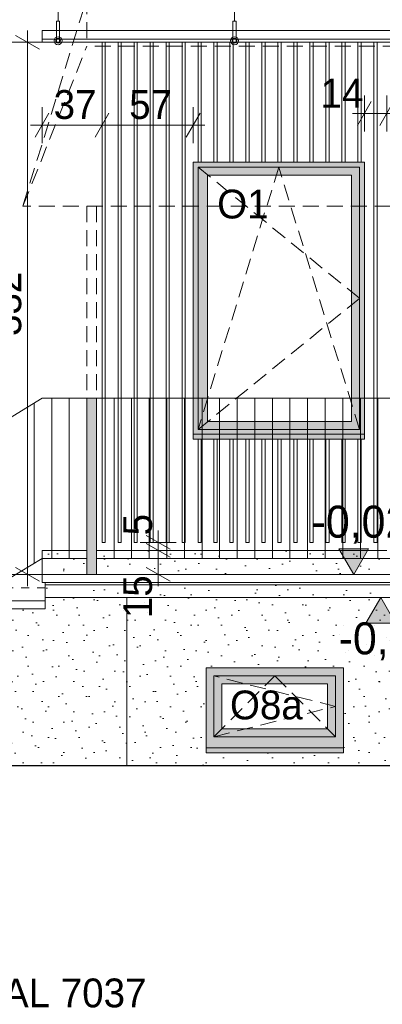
# Model space of a CAD drawing. Extents: x -149893 to 127691, y 5328 to 37028.
# Tile 35 of 88: x 4879 to 7147, y 18201 to 24354. Entities that reach past the tile are written whole.
import ezdxf

# ---------------------------------------------------------------- set-up
doc = ezdxf.new("R2010")
doc.units = 0
doc.header["$MEASUREMENT"] = 0
doc.linetypes.add('Hidden Line', pattern=[100, 50, -50])
doc.linetypes.add('Krawędzie ukryte', pattern=[150, 100, -50])
for name, color, linetype, lineweight, true_color in [('arch izolacje_Nr_Pióra__9', 7, 'Continuous', 13, 0x3dad99), ('Arch okna_Nr_Pióra__82', 7, 'Continuous', 20, 0xaaaaaa), ('INWENT.ŚCIANY_Nr_Pióra__2', 7, 'Continuous', 13, 0x7f7f7f)]:
    doc.layers.add(name, color=color, linetype=linetype, lineweight=lineweight, true_color=true_color)
for name, color, linetype, lineweight in [('Arch okna_Nr_Pióra__19', 255, 'Continuous', 20), ('Arch okna_Nr_Pióra__5', 7, 'Continuous', 13), ('Arch opisy okien_Nr_Pióra__21', 7, 'Continuous', 13), ('Arch opisy_Nr_Pióra__21', 7, 'Continuous', 13), ('Arch wymiary_Nr_Pióra__21', 7, 'Continuous', 13), ('Arch wymiary_Nr_Pióra__5', 7, 'Continuous', 13), ('Arch wyposażenie_Nr_Pióra__21', 7, 'Continuous', 13), ('INWENT BALUSTRADY_Nr_Pióra__5', 7, 'Continuous', 13), ('INWENT TEREN_Nr_Pióra__1', 7, 'Continuous', 25), ('INWENT. OKNA_Nr_Pióra__5', 7, 'Continuous', 13), ('INWENT.ŚCIANY_Nr_Pióra__5', 7, 'Continuous', 13), ('Istniejące schody_Nr_Pióra__21', 7, 'Continuous', 13), ('Istniejące schody_Nr_Pióra__5', 7, 'Continuous', 13)]:
    doc.layers.add(name, color=color, linetype=linetype, lineweight=lineweight)
doc.layers.add('Arch wymiary', color=7, linetype='Continuous')
doc.styles.add('GENERATED_STYLE_1', font='txt')
doc.styles.add('GENERATED_STYLE_3', font='txt')
doc.styles.add('GENERATED_STYLE_4', font='txt')
doc.styles.add('GENERATED_STYLE_8', font='txt')
doc.dimstyles.new('GENERATED_STYLE__5', dxfattribs={"dimtxt": 179.999995, "dimasz": 114, "dimexe": 0.18, "dimexo": 0, "dimgap": 0.09, "dimtad": 1, "dimtih": 1, "dimtoh": 1, "dimdec": 0, "dimlfac": 0.1, "dimzin": 0, "dimdsep": 46, "dimtxsty": 'GENERATED_STYLE_3', "dimblk": 'ARROWHEAD_2', "dimblk1": 'ARROWHEAD_2', "dimblk2": 'ARROWHEAD_2', "dimcen": 0.09, "dimclrd": 7, "dimclre": 7, "dimclrt": 7, "dimazin": 0, "dimtfac": 1, "dimtdec": 4, "dimtmove": 0, "dimatfit": 3, "dimfxl": 0, "dimtolj": 1, "dimtzin": 0, "dimarcsym": 0})
doc.dimstyles.new('GENERATED_STYLE__6', dxfattribs={"dimtxt": 179.999995, "dimasz": 114, "dimexe": 0.18, "dimexo": 0, "dimgap": 0.09, "dimtad": 1, "dimdec": 0, "dimlfac": 0.1, "dimzin": 0, "dimdsep": 46, "dimtxsty": 'GENERATED_STYLE_3', "dimblk": 'ARROWHEAD_2', "dimblk1": 'ARROWHEAD_2', "dimblk2": 'ARROWHEAD_2', "dimcen": 0.09, "dimclrd": 7, "dimclre": 7, "dimclrt": 7, "dimazin": 0, "dimtfac": 1, "dimtdec": 4, "dimtmove": 0, "dimatfit": 3, "dimfxl": 0, "dimtolj": 1, "dimtzin": 0, "dimarcsym": 0})
pattern_1 = [(45, (0, 300), (-95.4594, 95.4594), [0, -90, 0, -135]), (110, (300, 300), (126.8585, 46.1727), [0, -66, 0, -114])]

# ---------------------------------------------------------------- blocks, each defined once
blk = doc.blocks.new('Wymiary_6', base_point=(6967.6, 20887.8))
at = {"layer": 'Arch wymiary_Nr_Pióra__21', "linetype": 'Continuous'}
blk.add_hatch(color=256, dxfattribs=at).paths.add_polyline_path([(6967.6, 20887.8), (6874.8, 21047.8), (7060.4, 21047.8)], flags=0)
for p, q in [((6967.6, 20887.8), (6874.8, 21047.8)), ((6874.8, 21047.8), (7060.4, 21047.8)), ((7060.4, 21047.8), (6967.6, 20887.8)), ((6967.6, 20887.8), (6847.6, 20887.8)), ((6967.6, 20887.8), (7087.6, 20887.8))]:
    blk.add_line(p, q, dxfattribs=at)
at = {"layer": 'Arch wymiary_Nr_Pióra__21', "insert": (6705, 21079.8), "char_height": 200, "attachment_point": 7, "style": 'GENERATED_STYLE_1'}
blk.add_mtext('{-0,02}', dxfattribs=at)
blk = doc.blocks.new('Wymiary_54', base_point=(7136.4, 20742.8))
at = {"layer": 'Arch wymiary_Nr_Pióra__21', "linetype": 'Continuous'}
blk.add_hatch(color=256, dxfattribs=at).paths.add_polyline_path([(7136.4, 20742.8), (7043.6, 20582.8), (7229.2, 20582.8)], flags=0)
for p, q in [((7136.4, 20742.8), (7016.4, 20742.8)), ((7136.4, 20742.8), (7043.6, 20582.8)), ((7136.4, 20742.8), (7256.4, 20742.8)), ((7229.2, 20582.8), (7136.4, 20742.8)), ((7043.6, 20582.8), (7229.2, 20582.8))]:
    blk.add_line(p, q, dxfattribs=at)
at = {"layer": 'Arch wymiary_Nr_Pióra__21', "insert": (6873.9, 20350.8), "char_height": 200, "attachment_point": 7, "style": 'GENERATED_STYLE_1'}
blk.add_mtext('{-0,17}', dxfattribs=at)
blk = doc.blocks.new('*D389')
at = {"layer": 'Arch wymiary_Nr_Pióra__5', "linetype": 'Continuous'}
for p, q in [((7034.1, 23655.6), (7034.1, 23880.6)), ((7174.1, 23655.6), (7174.1, 23880.6)), ((7077.4, 23843.1), (6990.8, 23693.1)), ((7217.4, 23843.1), (7130.8, 23693.1)), ((6960.7, 23768.1), (7034.1, 23768.1)), ((7034.1, 23768.1), (7174.1, 23768.1))]:
    blk.add_line(p, q, dxfattribs=at)
at = {"layer": 'Arch wymiary_Nr_Pióra__5', "char_height": 180, "attachment_point": 7, "style": 'GENERATED_STYLE_3'}
for s, insert in [('{18}', (9713.9, 24011.1)), ('{14}', (6760.3, 23804.1)), ('{43}', (7271.4, 23804.1)), ('{156}', (8206.3, 23804.1)), ('{58}', (9333.9, 23804.1)), ('{8}', (10042.4, 23804.1))]:
    blk.add_mtext(s, dxfattribs=dict(at, insert=insert))
blk = doc.blocks.new('ARROWHEAD_2')
at = {"color": 0, "linetype": 'Continuous', "lineweight": 0}
for p, q in [((-0.378, -0.655), (0.378, 0.655)), ((0, 0), (-1, 0))]:
    blk.add_line(p, q, dxfattribs=at)
blk = doc.blocks.new('*D390')
at = {"layer": 'Arch wymiary_Nr_Pióra__5', "linetype": 'Continuous'}
for p, q in [((7174.1, 23655.6), (7174.1, 23880.6)), ((7599.1, 23655.6), (7599.1, 23880.6)), ((7217.4, 23843.1), (7130.8, 23693.1)), ((7642.4, 23843.1), (7555.8, 23693.1)), ((7174.1, 23768.1), (7599.1, 23768.1))]:
    blk.add_line(p, q, dxfattribs=at)
at = {"layer": 'Arch wymiary_Nr_Pióra__5', "char_height": 180, "attachment_point": 7, "style": 'GENERATED_STYLE_3'}
for s, insert in [('{18}', (9713.9, 24011.1)), ('{14}', (6760.3, 23804.1)), ('{43}', (7271.4, 23804.1)), ('{156}', (8206.3, 23804.1)), ('{58}', (9333.9, 23804.1)), ('{8}', (10042.4, 23804.1))]:
    blk.add_mtext(s, dxfattribs=dict(at, insert=insert))
blk = doc.blocks.new('*D391')
at = {"layer": 'Arch wymiary_Nr_Pióra__5', "linetype": 'Continuous'}
for p, q in [((7599.1, 23655.6), (7599.1, 23880.6)), ((9159.1, 23655.6), (9159.1, 23880.6)), ((7642.4, 23843.1), (7555.8, 23693.1)), ((9202.4, 23843.1), (9115.8, 23693.1)), ((7599.1, 23768.1), (9159.1, 23768.1))]:
    blk.add_line(p, q, dxfattribs=at)
at = {"layer": 'Arch wymiary_Nr_Pióra__5', "char_height": 180, "attachment_point": 7, "style": 'GENERATED_STYLE_3'}
for s, insert in [('{18}', (9713.9, 24011.1)), ('{14}', (6760.3, 23804.1)), ('{43}', (7271.4, 23804.1)), ('{156}', (8206.3, 23804.1)), ('{58}', (9333.9, 23804.1)), ('{8}', (10042.4, 23804.1))]:
    blk.add_mtext(s, dxfattribs=dict(at, insert=insert))
blk = doc.blocks.new('*D392')
at = {"layer": 'Arch wymiary_Nr_Pióra__5', "linetype": 'Continuous'}
for p, q in [((9159.1, 23655.6), (9159.1, 23880.6)), ((9739.1, 23655.6), (9739.1, 23880.6)), ((9202.4, 23843.1), (9115.8, 23693.1)), ((9782.4, 23843.1), (9695.8, 23693.1)), ((9159.1, 23768.1), (9739.1, 23768.1))]:
    blk.add_line(p, q, dxfattribs=at)
at = {"layer": 'Arch wymiary_Nr_Pióra__5', "char_height": 180, "attachment_point": 7, "style": 'GENERATED_STYLE_3'}
for s, insert in [('{18}', (9713.9, 24011.1)), ('{14}', (6760.3, 23804.1)), ('{43}', (7271.4, 23804.1)), ('{156}', (8206.3, 23804.1)), ('{58}', (9333.9, 23804.1)), ('{8}', (10042.4, 23804.1))]:
    blk.add_mtext(s, dxfattribs=dict(at, insert=insert))
blk = doc.blocks.new('*D393')
at = {"layer": 'Arch wymiary_Nr_Pióra__5', "linetype": 'Continuous'}
for p, q in [((9739.1, 23655.6), (9739.1, 23880.6)), ((9919.1, 23655.6), (9919.1, 23880.6)), ((9782.4, 23843.1), (9695.8, 23693.1)), ((9875.8, 23693.1), (9962.4, 23843.1)), ((9739.1, 23768.1), (9919.1, 23768.1))]:
    blk.add_line(p, q, dxfattribs=at)
at = {"layer": 'Arch wymiary_Nr_Pióra__5', "char_height": 180, "attachment_point": 7, "style": 'GENERATED_STYLE_3'}
for s, insert in [('{18}', (9713.9, 24011.1)), ('{14}', (6760.3, 23804.1)), ('{43}', (7271.4, 23804.1)), ('{156}', (8206.3, 23804.1)), ('{58}', (9333.9, 23804.1)), ('{8}', (10042.4, 23804.1))]:
    blk.add_mtext(s, dxfattribs=dict(at, insert=insert))
blk = doc.blocks.new('*D394')
at = {"layer": 'Arch wymiary_Nr_Pióra__5', "linetype": 'Continuous'}
for p, q in [((9919.1, 23655.6), (9919.1, 23880.6)), ((9999.1, 23655.6), (9999.1, 23880.6)), ((9875.8, 23693.1), (9962.4, 23843.1)), ((10042.4, 23843.1), (9955.8, 23693.1)), ((9919.1, 23768.1), (9999.1, 23768.1)), ((9999.1, 23768.1), (10072.4, 23768.1))]:
    blk.add_line(p, q, dxfattribs=at)
at = {"layer": 'Arch wymiary_Nr_Pióra__5', "char_height": 180, "attachment_point": 7, "style": 'GENERATED_STYLE_3'}
for s, insert in [('{18}', (9713.9, 24011.1)), ('{14}', (6760.3, 23804.1)), ('{43}', (7271.4, 23804.1)), ('{156}', (8206.3, 23804.1)), ('{58}', (9333.9, 23804.1)), ('{8}', (10042.4, 23804.1))]:
    blk.add_mtext(s, dxfattribs=dict(at, insert=insert))
blk = doc.blocks.new('*D395')
at = {"layer": 'Arch wymiary_Nr_Pióra__5', "linetype": 'Continuous'}
for p, q in [((5062.4, 23770), (4975.8, 23620)), ((5019.1, 23582.5), (5019.1, 23807.5)), ((5437.4, 23770), (5350.8, 23620)), ((5394.1, 23582.5), (5394.1, 23807.5)), ((4945.7, 23695), (5019.1, 23695)), ((5019.1, 23695), (5394.1, 23695))]:
    blk.add_line(p, q, dxfattribs=at)
at = {"layer": 'Arch wymiary_Nr_Pióra__5', "char_height": 180, "attachment_point": 7, "style": 'GENERATED_STYLE_3'}
for s, insert in [('{37}', (5091.4, 23731)), ('{57}', (5563.9, 23731))]:
    blk.add_mtext(s, dxfattribs=dict(at, insert=insert))
blk = doc.blocks.new('*D396')
at = {"layer": 'Arch wymiary_Nr_Pióra__5', "linetype": 'Continuous'}
for p, q in [((5437.4, 23770), (5350.8, 23620)), ((5394.1, 23582.5), (5394.1, 23807.5)), ((5920.8, 23620), (6007.4, 23770)), ((5964.1, 23582.5), (5964.1, 23807.5)), ((5394.1, 23695), (5964.1, 23695)), ((5964.1, 23695), (6037.4, 23695))]:
    blk.add_line(p, q, dxfattribs=at)
at = {"layer": 'Arch wymiary_Nr_Pióra__5', "char_height": 180, "attachment_point": 7, "style": 'GENERATED_STYLE_3'}
for s, insert in [('{37}', (5091.4, 23731)), ('{57}', (5563.9, 23731))]:
    blk.add_mtext(s, dxfattribs=dict(at, insert=insert))
blk = doc.blocks.new('*D397')
at = {"layer": 'Arch wymiary_Nr_Pióra__5', "linetype": 'Continuous'}
for p, q in [((5019.1, 24470.1), (5019.1, 24695.1)), ((7325.7, 24470.1), (7325.7, 24695.1)), ((5062.4, 24657.6), (4975.8, 24507.6)), ((7369, 24657.6), (7282.4, 24507.6)), ((4945.7, 24582.6), (5019.1, 24582.6)), ((5019.1, 24582.6), (7325.7, 24582.6))]:
    blk.add_line(p, q, dxfattribs=at)
at = {"layer": 'Arch wymiary_Nr_Pióra__5', "char_height": 180, "attachment_point": 7, "style": 'GENERATED_STYLE_3'}
for insert in [(5999.6, 24618.6), (8306.3, 24618.6), (10612.9, 24618.6)]:
    blk.add_mtext('{231}', dxfattribs=dict(at, insert=insert))
blk = doc.blocks.new('*D398')
at = {"layer": 'Arch wymiary_Nr_Pióra__5', "linetype": 'Continuous'}
for p, q in [((7325.7, 24470.1), (7325.7, 24695.1)), ((9632.4, 24470.1), (9632.4, 24695.1)), ((7369, 24657.6), (7282.4, 24507.6)), ((9675.7, 24657.6), (9589.1, 24507.6)), ((7325.7, 24582.6), (9632.4, 24582.6))]:
    blk.add_line(p, q, dxfattribs=at)
at = {"layer": 'Arch wymiary_Nr_Pióra__5', "char_height": 180, "attachment_point": 7, "style": 'GENERATED_STYLE_3'}
for insert in [(5999.6, 24618.6), (8306.3, 24618.6), (10612.9, 24618.6)]:
    blk.add_mtext('{231}', dxfattribs=dict(at, insert=insert))
blk = doc.blocks.new('*D399')
at = {"layer": 'Arch wymiary_Nr_Pióra__5', "linetype": 'Continuous'}
for p, q in [((9632.4, 24470.1), (9632.4, 24695.1)), ((11939.1, 24470.1), (11939.1, 24695.1)), ((9675.7, 24657.6), (9589.1, 24507.6)), ((11895.8, 24507.6), (11982.4, 24657.6)), ((9632.4, 24582.6), (11939.1, 24582.6)), ((11939.1, 24582.6), (12012.4, 24582.6))]:
    blk.add_line(p, q, dxfattribs=at)
at = {"layer": 'Arch wymiary_Nr_Pióra__5', "char_height": 180, "attachment_point": 7, "style": 'GENERATED_STYLE_3'}
for insert in [(5999.6, 24618.6), (8306.3, 24618.6), (10612.9, 24618.6)]:
    blk.add_mtext('{231}', dxfattribs=dict(at, insert=insert))
blk = doc.blocks.new('*D400')
at = {"layer": 'Arch wymiary_Nr_Pióra__5', "linetype": 'Continuous'}
for p, q in [((5002.1, 24169), (4852.1, 24255.6)), ((4927.1, 24212.3), (4927.1, 24285.7)), ((5039.6, 24212.3), (4814.6, 24212.3)), ((4927.1, 20887.8), (4927.1, 24212.3)), ((4852.1, 20931.1), (5002.1, 20844.5)), ((5039.6, 20887.8), (4814.6, 20887.8)), ((4927.1, 20814.5), (4927.1, 20887.8))]:
    blk.add_line(p, q, dxfattribs=at)
at = {"layer": 'Arch wymiary_Nr_Pióra__5', "insert": (4891.1, 22377.3), "char_height": 180, "attachment_point": 7, "rotation": 90, "style": 'GENERATED_STYLE_3'}
blk.add_mtext('{332}', dxfattribs=at)
blk = doc.blocks.new('*D403')
at = {"layer": 'Arch wymiary_Nr_Pióra__5', "linetype": 'Continuous'}
for p, q in [((5820.1, 20994.5), (5670.1, 21081.1)), ((5857.6, 21037.8), (5632.6, 21037.8)), ((5745.1, 20887.8), (5745.1, 21037.8)), ((5670.1, 20931.1), (5820.1, 20844.5)), ((5857.6, 20887.8), (5632.6, 20887.8)), ((5745.1, 20814.5), (5745.1, 20887.8))]:
    blk.add_line(p, q, dxfattribs=at)
at = {"layer": 'Arch wymiary_Nr_Pióra__5', "char_height": 180, "attachment_point": 7, "rotation": 90, "style": 'GENERATED_STYLE_3'}
for s, insert in [('{5}', (5709.1, 21131.2)), ('{15}', (5709.1, 20614.1))]:
    blk.add_mtext(s, dxfattribs=dict(at, insert=insert))
blk = doc.blocks.new('*D404')
at = {"layer": 'Arch wymiary_Nr_Pióra__5', "linetype": 'Continuous'}
for p, q in [((5670.1, 21131.1), (5820.1, 21044.5)), ((5745.1, 21087.8), (5745.1, 21161.2)), ((5857.6, 21087.8), (5632.6, 21087.8)), ((5820.1, 20994.5), (5670.1, 21081.1)), ((5745.1, 21037.8), (5745.1, 21087.8)), ((5857.6, 21037.8), (5632.6, 21037.8))]:
    blk.add_line(p, q, dxfattribs=at)
at = {"layer": 'Arch wymiary_Nr_Pióra__5', "char_height": 180, "attachment_point": 7, "rotation": 90, "style": 'GENERATED_STYLE_3'}
for s, insert in [('{5}', (5709.1, 21131.2)), ('{15}', (5709.1, 20614.1))]:
    blk.add_mtext(s, dxfattribs=dict(at, insert=insert))

msp = doc.modelspace()

# ---------------------------------------------------------------- hatches: boundary and pattern name
at = {"layer": 'Arch okna_Nr_Pióra__19', "linetype": 'Continuous'}
h = msp.add_hatch(dxfattribs=at)
h.set_pattern_fill('Carpet', color=256, style=0, pattern_type=2)
h.set_pattern_definition(pattern_1)
h.paths.add_polyline_path([(5019.1, 21037.8), (5019.1, 20887.8), (5299.1, 20887.8), (5299.1, 21037.8)], flags=0)
h = msp.add_hatch(dxfattribs=at)
h.set_pattern_fill('Carpet', color=256, style=0, pattern_type=2)
h.set_pattern_definition(pattern_1)
h.paths.add_polyline_path([(5359.1, 20887.8), (7174.1, 20887.8), (7174.1, 21037.8), (5359.1, 21037.8)], flags=0)
h = msp.add_hatch(dxfattribs=at)
h.set_pattern_fill('Carpet', color=256, style=0, pattern_type=2)
h.set_pattern_definition(pattern_1)
h.paths.add_polyline_path([(5039.1, 20822.8), (5039.1, 20742.8), (11689.1, 20742.8), (11689.1, 20822.8)], flags=0)
h = msp.add_hatch(dxfattribs=at)
h.set_pattern_fill('Carpet', color=256, style=0, pattern_type=2)
h.set_pattern_definition(pattern_1)
h.paths.add_polyline_path([(5549.1, 19692.8), (5549.1, 20742.8), (5039.1, 20742.8), (5039.1, 20722.8), (5039.1, 20672.8), (4769.1, 20672.8), (4769.1, 20557.8), (4769.1, 20507.8), (4499.1, 20507.8), (4499.1, 20392.8), (4499.1, 20342.8), (4229.1, 20342.8), (4229.1, 20227.8), (4229.1, 20177.8), (3959.1, 20177.8), (3959.1, 20062.8), (3959.1, 20012.8), (3689.1, 20012.8), (3689.1, 19897.8), (3689.1, 19847.8), (3419.1, 19847.8), (3419.1, 19692.8)], flags=0)
h = msp.add_hatch(dxfattribs=at)
h.set_pattern_fill('Carpet', color=256, style=0, pattern_type=2)
h.set_pattern_definition(pattern_1)
h.paths.add_polyline_path([(5549.1, 20742.8), (5549.1, 19692.8), (8209.1, 19692.8), (8209.1, 20742.8)], flags=0)
h.paths.add_polyline_path([(6044.1, 19772.8), (6904.1, 19772.8), (6904.1, 20302.8), (6044.1, 20302.8)], flags=0)
at = {"layer": 'Arch okna_Nr_Pióra__82', "linetype": 'Continuous'}
h = msp.add_hatch(color=256, dxfattribs=at)
h.paths.add_polyline_path([(5964.1, 21762.8), (7034.1, 21762.8), (7034.1, 23462.8), (5964.1, 23462.8)], flags=0)
h.paths.add_polyline_path([(6054.1, 21842.8), (6954.1, 21842.8), (6954.1, 23382.8), (6054.1, 23382.8)], flags=0)
for points in [[(5359.1, 20887.8), (5359.1, 21987.8), (5299.1, 21987.8), (5299.1, 20887.8)], [(7034.1, 21732.8), (7034.1, 21762.8), (5964.1, 21762.8), (5964.1, 21732.8)]]:
    msp.add_hatch(color=256, dxfattribs=at).paths.add_polyline_path(points, flags=0)
h = msp.add_hatch(color=256, dxfattribs=at)
h.paths.add_polyline_path([(6044.1, 19772.8), (6904.1, 19772.8), (6904.1, 20302.8), (6044.1, 20302.8)], flags=0)
h.paths.add_polyline_path([(6804.1, 19922.8), (6144.1, 19922.8), (6144.1, 20202.8), (6804.1, 20202.8)], flags=0)

# ---------------------------------------------------------------- linework, layer by layer
at = {"layer": 'arch izolacje_Nr_Pióra__9', "linetype": 'Continuous'}
for p, q in [((5394.1, 24212.8), (5394.1, 21087.8)), ((5394.1, 24212.8), (5414.1, 24212.8)), ((5414.1, 24212.8), (5414.1, 21087.8)), ((5494.1, 24212.8), (5494.1, 21087.8)), ((5494.1, 24212.8), (5514.1, 24212.8)), ((5514.1, 24212.8), (5514.1, 21087.8)), ((5594.1, 24212.8), (5594.1, 21087.8)), ((5594.1, 24212.8), (5614.1, 24212.8)), ((5614.1, 24212.8), (5614.1, 21087.8)), ((5694.1, 24212.8), (5694.1, 21087.8)), ((5694.1, 24212.8), (5714.1, 24212.8)), ((5714.1, 24212.8), (5714.1, 21087.8)), ((5794.1, 24212.8), (5794.1, 21087.8)), ((5794.1, 24212.8), (5814.1, 24212.8)), ((5814.1, 24212.8), (5814.1, 21087.8)), ((5894.1, 24212.8), (5894.1, 21087.8)), ((5894.1, 24212.8), (5914.1, 24212.8)), ((5914.1, 24212.8), (5914.1, 21087.8)), ((5994.1, 24212.8), (5994.1, 23462.8)), ((5994.1, 24212.8), (6014.1, 24212.8)), ((6014.1, 24212.8), (6014.1, 23462.8)), ((6094.1, 24212.8), (6094.1, 23462.8)), ((6094.1, 24212.8), (6114.1, 24212.8)), ((6114.1, 24212.8), (6114.1, 23462.8)), ((6194.1, 24212.8), (6194.1, 23462.8)), ((6194.1, 24212.8), (6214.1, 24212.8)), ((6214.1, 24212.8), (6214.1, 23462.8)), ((6294.1, 24212.8), (6294.1, 23462.8)), ((6294.1, 24212.8), (6314.1, 24212.8)), ((6314.1, 24212.8), (6314.1, 23462.8)), ((6394.1, 24212.8), (6394.1, 23462.8)), ((6394.1, 24212.8), (6414.1, 24212.8)), ((6414.1, 24212.8), (6414.1, 23462.8)), ((6494.1, 24212.8), (6494.1, 23462.8)), ((6494.1, 24212.8), (6514.1, 24212.8)), ((6514.1, 24212.8), (6514.1, 23462.8)), ((6594.1, 24212.8), (6594.1, 23462.8)), ((6594.1, 24212.8), (6614.1, 24212.8)), ((6614.1, 24212.8), (6614.1, 23462.8)), ((6694.1, 24212.8), (6694.1, 23462.8)), ((6694.1, 24212.8), (6714.1, 24212.8)), ((6714.1, 24212.8), (6714.1, 23462.8)), ((6794.1, 24212.8), (6794.1, 23462.8)), ((6794.1, 24212.8), (6814.1, 24212.8)), ((6814.1, 24212.8), (6814.1, 23462.8)), ((6894.1, 24212.8), (6894.1, 23462.8)), ((6894.1, 24212.8), (6914.1, 24212.8)), ((6914.1, 24212.8), (6914.1, 23462.8)), ((6994.1, 24212.8), (6994.1, 23462.8)), ((6994.1, 24212.8), (7014.1, 24212.8)), ((7014.1, 24212.8), (7014.1, 23462.8)), ((7094.1, 24212.8), (7094.1, 21087.8)), ((7094.1, 24212.8), (7114.1, 24212.8)), ((7114.1, 24212.8), (7114.1, 21087.8)), ((5994.1, 21732.8), (5994.1, 21087.8)), ((6014.1, 21732.8), (6014.1, 21087.8)), ((6094.1, 21732.8), (6094.1, 21087.8)), ((6114.1, 21732.8), (6114.1, 21087.8)), ((6194.1, 21732.8), (6194.1, 21087.8)), ((6214.1, 21732.8), (6214.1, 21087.8)), ((6294.1, 21732.8), (6294.1, 21087.8)), ((6314.1, 21732.8), (6314.1, 21087.8)), ((6394.1, 21732.8), (6394.1, 21087.8)), ((6414.1, 21732.8), (6414.1, 21087.8)), ((6494.1, 21732.8), (6494.1, 21087.8)), ((6514.1, 21732.8), (6514.1, 21087.8)), ((6594.1, 21732.8), (6594.1, 21087.8)), ((6614.1, 21732.8), (6614.1, 21087.8)), ((6694.1, 21732.8), (6694.1, 21087.8)), ((6714.1, 21732.8), (6714.1, 21087.8)), ((6794.1, 21732.8), (6794.1, 21087.8)), ((6814.1, 21732.8), (6814.1, 21087.8)), ((6894.1, 21732.8), (6894.1, 21087.8)), ((6914.1, 21732.8), (6914.1, 21087.8)), ((6994.1, 21732.8), (6994.1, 21087.8)), ((7014.1, 21732.8), (7014.1, 21087.8)), ((5394.1, 21087.8), (5414.1, 21087.8)), ((5494.1, 21087.8), (5514.1, 21087.8)), ((5594.1, 21087.8), (5614.1, 21087.8)), ((5694.1, 21087.8), (5714.1, 21087.8)), ((5794.1, 21087.8), (5814.1, 21087.8)), ((5894.1, 21087.8), (5914.1, 21087.8)), ((5994.1, 21087.8), (6014.1, 21087.8)), ((6094.1, 21087.8), (6114.1, 21087.8)), ((6194.1, 21087.8), (6214.1, 21087.8)), ((6294.1, 21087.8), (6314.1, 21087.8)), ((6394.1, 21087.8), (6414.1, 21087.8)), ((6494.1, 21087.8), (6514.1, 21087.8)), ((6594.1, 21087.8), (6614.1, 21087.8)), ((6694.1, 21087.8), (6714.1, 21087.8)), ((6794.1, 21087.8), (6814.1, 21087.8)), ((6894.1, 21087.8), (6914.1, 21087.8)), ((6994.1, 21087.8), (7014.1, 21087.8)), ((7094.1, 21087.8), (7114.1, 21087.8)), ((5019.1, 20887.8), (5019.1, 21037.8)), ((5299.1, 21037.8), (5019.1, 21037.8)), ((7174.1, 21037.8), (5359.1, 21037.8))]:
    msp.add_line(p, q, dxfattribs=at)
at = {"layer": 'Arch okna_Nr_Pióra__5', "linetype": 'Continuous'}
for p, q in [((5994.1, 23432.8), (5994.1, 21792.8)), ((5994.1, 23432.8), (7004.1, 23432.8)), ((6054.1, 23382.8), (6954.1, 23382.8)), ((6054.1, 23382.8), (6054.1, 21842.8)), ((6954.1, 23382.8), (6954.1, 21842.8)), ((7004.1, 23432.8), (7004.1, 21792.8)), ((6054.1, 21842.8), (6954.1, 21842.8)), ((5994.1, 21792.8), (7004.1, 21792.8)), ((6854.1, 20252.8), (6094.1, 20252.8)), ((6094.1, 20252.8), (6094.1, 19872.8)), ((6854.1, 20252.8), (6854.1, 19872.8)), ((6144.1, 20202.8), (6144.1, 19922.8)), ((6804.1, 20202.8), (6144.1, 20202.8)), ((6804.1, 20202.8), (6804.1, 19922.8)), ((6094.1, 19872.8), (6854.1, 19872.8)), ((6144.1, 19922.8), (6804.1, 19922.8)), ((6044.1, 19802.8), (6044.1, 19772.8)), ((6044.1, 19772.8), (6904.1, 19772.8)), ((6904.1, 19772.8), (6904.1, 19802.8))]:
    msp.add_line(p, q, dxfattribs=at)
at = {"layer": 'Arch okna_Nr_Pióra__5', "linetype": 'Krawędzie ukryte'}
for p, q in [((7004.1, 22612.8), (5994.1, 23432.8)), ((6499.1, 23432.8), (5994.1, 21792.8)), ((7004.1, 21792.8), (6499.1, 23432.8)), ((5994.1, 21792.8), (7004.1, 22612.8)), ((6854.1, 20062.8), (6094.1, 20252.8)), ((6094.1, 19872.8), (6474.1, 20252.8)), ((6474.1, 20252.8), (6854.1, 19872.8)), ((6094.1, 19872.8), (6854.1, 20062.8))]:
    msp.add_line(p, q, dxfattribs=at)
at = {"layer": 'Arch wyposażenie_Nr_Pióra__21', "linetype": 'Continuous'}
for p, q in [((5119.1, 24344.4), (5119.1, 25267.2)), ((6222.4, 24344.4), (6222.4, 24817.2)), ((5109.1, 24344.4), (5129.1, 24344.4)), ((5109.1, 24212.3), (5109.1, 24344.4)), ((5129.1, 24212.3), (5129.1, 24344.4)), ((6212.4, 24344.4), (6232.4, 24344.4)), ((6212.4, 24212.3), (6212.4, 24344.4)), ((6232.4, 24212.3), (6232.4, 24344.4)), ((5019.1, 24212.3), (5019.1, 24286.8)), ((5019.1, 24286.8), (7325.7, 24286.8)), ((5019.1, 24232.3), (7325.7, 24232.3)), ((5019.1, 24212.3), (7325.7, 24212.3))]:
    msp.add_line(p, q, dxfattribs=at)
for centre, radius in [((5119.1, 24222.4), 25), ((6222.4, 24222.4), 25), ((5119.1, 24222.4), 15), ((6222.4, 24222.4), 15)]:
    msp.add_circle(centre, radius, dxfattribs=at)
at = {"layer": 'INWENT BALUSTRADY_Nr_Pióra__5', "linetype": 'Continuous'}
for p, q in [((3540.9, 21084.5), (5019.1, 21987.8)), ((5019.1, 21987.8), (5299.1, 21987.8)), ((5079.1, 20987.8), (5079.1, 21987.8)), ((5189.1, 20987.8), (5189.1, 21987.8)), ((5299.1, 21987.8), (5299.1, 20887.8)), ((5299.1, 21987.8), (8409.1, 21987.8)), ((5299.1, 21987.8), (5299.1, 20887.8)), ((5359.1, 21987.8), (5359.1, 20887.8)), ((5359.1, 21987.8), (5359.1, 20887.8)), ((5469.1, 20987.8), (5469.1, 21987.8)), ((5579.1, 20987.8), (5579.1, 21987.8)), ((5689.1, 20987.8), (5689.1, 21987.8)), ((5799.1, 20987.8), (5799.1, 21987.8)), ((5909.1, 20987.8), (5909.1, 21987.8)), ((6019.1, 20987.8), (6019.1, 21987.8)), ((6129.1, 20987.8), (6129.1, 21987.8)), ((6239.1, 20987.8), (6239.1, 21987.8)), ((6349.1, 20987.8), (6349.1, 21987.8)), ((6459.1, 20987.8), (6459.1, 21987.8)), ((6569.1, 20987.8), (6569.1, 21987.8)), ((6679.1, 20987.8), (6679.1, 21987.8)), ((6789.1, 20987.8), (6789.1, 21987.8)), ((6899.1, 20987.8), (6899.1, 21987.8)), ((7009.1, 20987.8), (7009.1, 21987.8)), ((7119.1, 20987.8), (7119.1, 21987.8)), ((4969.1, 20957.3), (4969.1, 21957.3)), ((3669.1, 20162.8), (5019.1, 20987.8)), ((5019.1, 20987.8), (5299.1, 20987.8)), ((5359.1, 20987.8), (8409.1, 20987.8))]:
    msp.add_line(p, q, dxfattribs=at)
at = {"layer": 'INWENT TEREN_Nr_Pióra__1', "linetype": 'Continuous'}
msp.add_line((2119.1, 19692.8), (30674.1, 19692.8), dxfattribs=at)
at = {"layer": 'INWENT. OKNA_Nr_Pióra__5', "linetype": 'Continuous'}
for p, q in [((5964.1, 21762.8), (5964.1, 21732.8)), ((5964.1, 21732.8), (7034.1, 21732.8)), ((7034.1, 21732.8), (7034.1, 21762.8))]:
    msp.add_line(p, q, dxfattribs=at)
at = {"layer": 'INWENT.ŚCIANY_Nr_Pióra__2', "linetype": 'Krawędzie ukryte'}
for p, q in [((4899.1, 23187.8), (5299.1, 24487.8)), ((5299.1, 24487.8), (5299.1, 24187.8)), ((4899.1, 23187.8), (5299.1, 24187.8)), ((11449.1, 24187.8), (5299.1, 24187.8)), ((11849.1, 23187.8), (4899.1, 23187.8)), ((5299.1, 23187.8), (5299.1, 21987.8)), ((5359.1, 23187.8), (5359.1, 21987.8))]:
    msp.add_line(p, q, dxfattribs=at)
at = {"layer": 'INWENT.ŚCIANY_Nr_Pióra__5', "linetype": 'Continuous'}
for p, q in [((5964.1, 23462.8), (5964.1, 21762.8)), ((5964.1, 23462.8), (7034.1, 23462.8)), ((7034.1, 23462.8), (7034.1, 21762.8)), ((5964.1, 21762.8), (7034.1, 21762.8)), ((6044.1, 20302.8), (6044.1, 19802.8)), ((6904.1, 20302.8), (6044.1, 20302.8)), ((6904.1, 20302.8), (6904.1, 19802.8)), ((6044.1, 19802.8), (6904.1, 19802.8))]:
    msp.add_line(p, q, dxfattribs=at)
at = {"layer": 'INWENT.ŚCIANY_Nr_Pióra__5', "linetype": 'Hidden Line'}
msp.add_line((5039.1, 20802.8), (2084.1, 20802.8), dxfattribs=at)
at = {"layer": 'Istniejące schody_Nr_Pióra__21', "linetype": 'Continuous'}
for p, q in [((11689.1, 20887.8), (5019.1, 20887.8)), ((5019.1, 20837.8), (5019.1, 20887.8)), ((11689.1, 20837.8), (5019.1, 20837.8)), ((5039.1, 20837.8), (5039.1, 20722.8)), ((11689.1, 20822.8), (5039.1, 20822.8)), ((11689.1, 20742.8), (5039.1, 20742.8)), ((5039.1, 20722.8), (4749.1, 20722.8)), ((4749.1, 20672.8), (5039.1, 20672.8)), ((5039.1, 20672.8), (5039.1, 20722.8))]:
    msp.add_line(p, q, dxfattribs=at)
at = {"layer": 'Istniejące schody_Nr_Pióra__5', "linetype": 'Continuous'}
msp.add_line((5549.1, 20742.8), (5549.1, 19692.8), dxfattribs=at)

# ---------------------------------------------------------------- block references
at = {"layer": 'Arch wymiary', "linetype": 'Continuous'}
for name, p in [('Wymiary_6', (6967.6, 20887.8)), ('Wymiary_54', (7136.4, 20742.8))]:
    msp.add_blockref(name, p, dxfattribs=at)

# ---------------------------------------------------------------- texts
at = {"layer": 'Arch opisy okien_Nr_Pióra__21', "linetype": 'Continuous', "char_height": 180, "attachment_point": 1, "style": 'GENERATED_STYLE_8'}
for s, insert in [('{O1}', (6114.1, 23291.7)), ('{O8a}', (6194.1, 20161.7))]:
    msp.add_mtext(s, dxfattribs=dict(at, insert=insert))
at = {"layer": 'Arch opisy_Nr_Pióra__21', "linetype": 'Continuous', "insert": (3517.6, 18369.8), "char_height": 180, "width": 2229.46, "attachment_point": 4, "line_spacing_factor": 0.32922, "style": 'GENERATED_STYLE_4'}
msp.add_mtext('{Skrzynia IE malowana \\Pw kolorze RAL 7037 }', dxfattribs=at)

# ---------------------------------------------------------------- dimensions: what is measured, and where the dimension line sits
at = {"layer": 'Arch wymiary', "linetype": 'Continuous'}
for base, p1, p2, picture, middle in [((5019.1, 24582.6), (5019.1, 24286.8), (7325.7, 24286.8), '*D397', (6204.5, 24708.6)), ((5019.1, 24582.6), (7325.7, 24286.8), (9632.4, 24286.8), '*D398', (8511.2, 24708.6)), ((5019.1, 24582.6), (9632.4, 24286.8), (11939.1, 24286.8), '*D399', (10817.8, 24708.6)), ((7034.1, 23768.1), (7034.1, 23462.8), (7174.1, 23455.2), '*D389', (6896.9, 23894.1)), ((7034.0697459, 23768.063039), (7174.0697459, 23455.2012934), (7599.0697459, 22997.829765), '*D390', (7407.9636412, 23894.0630357)), ((7034.1, 23768.1), (7599.1, 22997.8), (9159.1, 22997.8), '*D391', (8411.2, 23894.1)), ((7034.1, 23768.1), (9159.1, 22997.8), (9739.1, 23767.8), '*D392', (9470.5, 23894.1)), ((7034.1, 23768.1), (9739.1, 23767.8), (9919.1, 23542.8), '*D393', (9850.5, 24101.1)), ((7034.1, 23768.1), (9919.1, 23542.8), (9999.1, 23462.8), '*D394', (10110.7, 23894.1)), ((5019.0697459, 23695.0424319), (5019.0697459, 24232.3303889), (5394.0697459, 23592.038082), '*D395', (5227.9636412, 23821.0424285)), ((5019.1, 23695), (5394.1, 23592), (5964.1, 23462.8), '*D396', (5700.5, 23821))]:
    dim = msp.add_linear_dim(base=base, p1=p1, p2=p2, dimstyle='GENERATED_STYLE__5', dxfattribs=at)
    dim.commit()
    dim.dimension.update_dxf_attribs({"geometry": picture, "text_midpoint": middle})
for base, p1, p2, picture, middle in [((4927.1, 20887.8), (5019.1, 20887.8), (5019.1, 24212.3), '*D400', (4801.1, 22582.2)), ((5745.1, 20887.8), (5019.1, 20887.8), (5019.1, 21037.8), '*D403', (5619.1, 20750.7)), ((5745.1, 20887.8), (5019.1, 21037.8), (5394.1, 21087.8), '*D404', (5619.1, 21199.5))]:
    dim = msp.add_linear_dim(base=base, p1=p1, p2=p2, angle=90, dimstyle='GENERATED_STYLE__6', dxfattribs=at)
    dim.commit()
    dim.dimension.update_dxf_attribs({"geometry": picture, "text_midpoint": middle})

doc.saveas('drawing.dxf')
